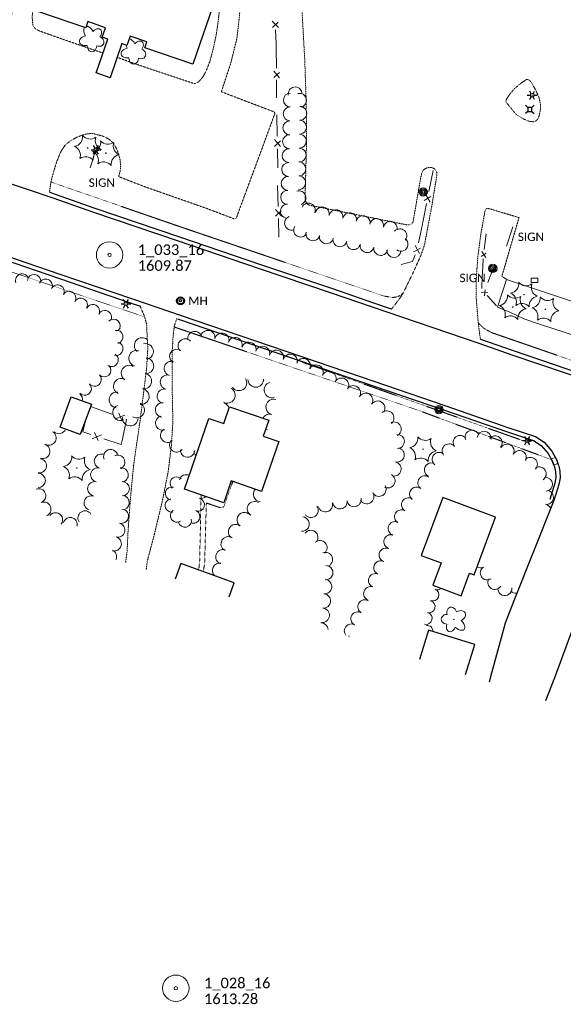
# Model space of a CAD drawing. Extents: x 386237 to 390135, y 96958 to 113752.
# Tile 28 of 116: x 388659 to 388968, y 98367 to 98926. Entities that reach past the tile are written whole.
import ezdxf
from ezdxf.enums import TextEntityAlignment as Align

# ---------------------------------------------------------------- set-up
doc = ezdxf.new("R2010")
doc.units = 0
doc.header["$MEASUREMENT"] = 0
doc.linetypes.add('Wisdot3', pattern=[0.1875, 0.125, -0.0625])
doc.linetypes.add('Wisdot5', pattern=[0.1, 0.05, -0.05])
for name, color, linetype, lineweight in [('E_BLD', 231, 'Continuous', 25), ('E_DRN', 41, 'Continuous', 18), ('E_DWY', 51, 'Wisdot3', 18), ('E_LAND_Vegetation', 81, 'Continuous', 18), ('E_LTG', 21, 'Continuous', 25), ('E_MAP_PassPoints', 41, 'Continuous', 18), ('E_MISCPROP', 31, 'Continuous', 18), ('E_MISCPROP_Railing', 31, 'Continuous', 18), ('E_PATH_Sidewalk', 51, 'Wisdot5', 18), ('E_RDWY', 21, 'Continuous', 25), ('E_SGN', 21, 'Continuous', 18), ('E_UTL_AG_Bold', 31, 'Continuous', 25), ('E_UTL_SAN', 81, 'Continuous', 25)]:
    doc.layers.add(name, color=color, linetype=linetype, lineweight=lineweight)
doc.styles.add('CalibriLight', font='calibril.ttf')

# ---------------------------------------------------------------- blocks, each defined once
blk = doc.blocks.new('PP')
at = {"layer": 'E_MAP_PassPoints', "lineweight": 0}
for radius in [7.5, 0.96]:
    blk.add_circle((0, 0), radius, dxfattribs=at)
blk = doc.blocks.new('PP_6')
at = {"layer": 'E_MAP_PassPoints', "lineweight": 0}
for radius in [7.5, 0.96]:
    blk.add_circle((0, 0), radius, dxfattribs=at)
blk = doc.blocks.new('INLET')
at = {"color": 0, "linetype": 'ByBlock', "lineweight": -2, "transparency": 16777216, "flags": 128}
blk.add_lwpolyline([(-7.5, 10), (7.5, 10), (7.5, 0), (-7.5, 0)], close=True, dxfattribs=at)
blk = doc.blocks.new('LPOL')
at = {"color": 0, "linetype": 'ByBlock', "lineweight": -2, "transparency": 16777216}
for p, q in [((-4, 0), (-1.5, 0)), ((-0.75, 1.3), (-2, 3.46)), ((0.75, 1.3), (2, 3.46)), ((1.5, 0), (4, 0)), ((-2, -3.46), (-0.75, -1.3)), ((2, -3.46), (0.75, -1.3))]:
    blk.add_line(p, q, dxfattribs=at)
for radius in [1.5, 1.5, 1.5, 0.125]:
    blk.add_circle((0, 0), radius, dxfattribs=at)
blk = doc.blocks.new('PED')
at = {"color": 0, "linetype": 'ByBlock', "lineweight": -2, "transparency": 16777216}
for p, q in [((-2.5, 2.5), (-5.3, 5.3)), ((2.5, 2.5), (5.3, 5.3)), ((-2.5, -2.5), (-5.3, -5.3)), ((2.5, -2.5), (5.3, -5.3))]:
    blk.add_line(p, q, dxfattribs=at)
at = {"color": 0, "linetype": 'ByBlock', "lineweight": -2, "transparency": 16777216, "flags": 128}
blk.add_lwpolyline([(-2.5, -2.5), (2.5, -2.5), (2.5, 2.5), (-2.5, 2.5)], close=True, dxfattribs=at)
blk = doc.blocks.new('CTRE')
at = {"color": 0, "linetype": 'ByBlock', "lineweight": -2, "transparency": 16777216}
blk.add_circle((0, 0), 0.223, dxfattribs=at)
for centre, start, end in [((-11.97, 8.96), 280.2067, 5.97162), ((1.81, 14.92), 220.21132, 305.97623), ((13.83, 5.89), 160.21133, 245.97624), ((-13.83, -5.9), 340.21132, 65.97623), ((-1.81, -14.93), 40.21133, 125.97624)]:
    blk.add_arc(centre, 7.87, start, end, dxfattribs=at)
at = {"color": 0, "linetype": 'ByBlock', "lineweight": -2, "transparency": 16777216, "extrusion": (0, 0, -1)}
blk.add_arc((-12.03, -9.04), 7.87, 354.07279, 79.74889, dxfattribs=at)
blk = doc.blocks.new('POLE')
at = {"color": 0, "linetype": 'ByBlock', "lineweight": -2, "transparency": 16777216}
for radius in [4.46, 3.35, 2.23, 1.12]:
    blk.add_circle((0, 0), radius, dxfattribs=at)
blk = doc.blocks.new('SIGN')
at = {"color": 0, "linetype": 'ByBlock', "lineweight": -2, "transparency": 16777216, "style": 'CalibriLight'}
blk.add_text('SIGN', height=12, dxfattribs=at).set_placement((0, 0), align=Align.MIDDLE_CENTER)
blk = doc.blocks.new('DTRE')
at = {"color": 0, "linetype": 'ByBlock', "lineweight": -2, "transparency": 16777216}
blk.add_circle((-0.18, 0), 0.183, dxfattribs=at)
for centre, major_axis, ratio in [((-1.87, 5.32), (1.36, -4.98), 0.782863), ((-5.87, 0.15), (4.93, -0.12), 0.832022), ((4.06, 2.74), (-5.27, -2.93), 0.691916), ((-2.49, -5.24), (1.8, 4.86), 0.716896), ((3.54, -3.71), (-5.01, 4.58), 0.560249)]:
    blk.add_ellipse(centre, major_axis=major_axis, ratio=ratio, start_param=1.570796, end_param=4.712389, dxfattribs=at)
blk = doc.blocks.new('SAMH')
at = {"color": 0, "linetype": 'ByBlock', "lineweight": -2, "transparency": 16777216}
for radius in [5, 4, 1.5]:
    blk.add_circle((0, 0), radius, dxfattribs=at)
at = {"color": 0, "linetype": 'ByBlock', "lineweight": -2, "transparency": 16777216, "style": 'CalibriLight'}
blk.add_text('MH', height=10.8, dxfattribs=at).set_placement((10, 0), align=Align.MIDDLE_LEFT)

msp = doc.modelspace()

# ---------------------------------------------------------------- linework, layer by layer
at = {"layer": 'E_BLD'}
for p, q in [((388771.38, 98942.64), (388757.1, 98900.93)), ((388696.23, 98921.59), (388669.04, 98930.9)), ((388697.43, 98925.11), (388696.23, 98921.59)), ((388707.45, 98921.68), (388697.43, 98925.11)), ((388705.57, 98916.21), (388707.45, 98921.68)), ((388707.45, 98921.68), (388707.45, 98921.68)), ((388702.19, 98895.96), (388708.75, 98915.12)), ((388708.75, 98915.12), (388705.57, 98916.21)), ((388708.75, 98915.12), (388708.75, 98915.12)), ((388721.41, 98916.95), (388719.59, 98911.65)), ((388730.92, 98913.7), (388721.41, 98916.95)), ((388721.41, 98916.95), (388721.41, 98916.95)), ((388729.76, 98910.29), (388730.92, 98913.7)), ((388730.92, 98913.7), (388730.92, 98913.7)), ((388716.66, 98912.65), (388710.02, 98893.28)), ((388719.59, 98911.65), (388716.66, 98912.65)), ((388716.66, 98912.65), (388716.66, 98912.65)), ((388719.59, 98911.65), (388719.59, 98911.65)), ((388757.1, 98900.93), (388729.76, 98910.29)), ((388757.1, 98900.93), (388757.1, 98900.93)), ((388710.02, 98893.28), (388702.19, 98895.96)), ((388710.02, 98893.28), (388710.02, 98893.28)), ((388681.66, 98694.83), (388687.94, 98711.98)), ((388687.94, 98711.98), (388687.94, 98711.98)), ((388687.94, 98711.98), (388699.39, 98707.79)), ((388699.39, 98707.79), (388693.11, 98690.64)), ((388699.39, 98707.79), (388699.39, 98707.79)), ((388774.7, 98696.88), (388778, 98706.42)), ((388778, 98706.42), (388800.24, 98698.72)), ((388752.33, 98659.6), (388766.25, 98699.8)), ((388766.25, 98699.8), (388766.25, 98699.8)), ((388766.25, 98699.8), (388774.7, 98696.88)), ((388774.7, 98696.88), (388774.7, 98696.88)), ((388800.24, 98698.72), (388797.1, 98689.64)), ((388800.24, 98698.72), (388800.24, 98698.72)), ((388693.11, 98690.64), (388681.66, 98694.83)), ((388693.11, 98690.64), (388693.11, 98690.64)), ((388797.1, 98689.64), (388805.91, 98686.59)), ((388805.91, 98686.59), (388796.11, 98658.3)), ((388778.94, 98664.25), (388774.65, 98651.87)), ((388796.11, 98658.3), (388778.94, 98664.25)), ((388778.94, 98664.25), (388778.94, 98664.25)), ((388774.65, 98651.87), (388752.33, 98659.6)), ((388752.33, 98659.6), (388752.33, 98659.6)), ((388796.11, 98658.3), (388796.11, 98658.3)), ((388899.1, 98654.82), (388886.89, 98621.91)), ((388929.16, 98643.67), (388899.1, 98654.82)), ((388899.1, 98654.82), (388899.1, 98654.82)), ((388917.03, 98610.97), (388929.16, 98643.67)), ((388929.16, 98643.67), (388929.16, 98643.67)), ((388750.16, 98617.42), (388746.94, 98608.47)), ((388780.54, 98606.5), (388750.16, 98617.42)), ((388750.16, 98617.42), (388750.16, 98617.42)), ((388886.89, 98621.91), (388886.89, 98621.91)), ((388886.89, 98621.91), (388898.24, 98617.7)), ((388898.24, 98617.7), (388893.53, 98605.02)), ((388898.24, 98617.7), (388898.24, 98617.7)), ((388909.55, 98599.07), (388914.33, 98611.97)), ((388914.33, 98611.97), (388914.33, 98611.97)), ((388914.33, 98611.97), (388917.03, 98610.97)), ((388777.63, 98598.41), (388780.54, 98606.5)), ((388917.03, 98610.97), (388917.03, 98610.97)), ((388893.53, 98605.02), (388893.53, 98605.02)), ((388893.53, 98605.02), (388909.55, 98599.07)), ((388891.03, 98579.59), (388885.86, 98562.92)), ((388917.39, 98571.42), (388891.03, 98579.59)), ((388912.09, 98554.32), (388917.39, 98571.42)), ((388917.39, 98571.42), (388917.39, 98571.42))]:
    msp.add_line(p, q, dxfattribs=at)
at = {"layer": 'E_DWY', "flags": 128}
for points in [[(388709.83, 99089.27), (388708.8, 99057.38), (388708.72, 99052.65), (388709.33, 99049.98), (388710.48, 99047.34), (388711.97, 99045.97), (388713.69, 99045.43), (388746.97, 99040.09), (388753.9, 99039.5), (388763.75, 99040.03), (388772.65, 99041.69), (388777.53, 99043.31), (388782.76, 99045.54), (388786.13, 99047.12), (388788.91, 99047.84), (388791.66, 99048.07), (388794.62, 99047.61), (388798.68, 99046.08), (388804.41, 99042.22), (388809.17, 99038.19), (388816.75, 99030.05), (388826.96, 99018.17), (388828.61, 99016.16), (388829.73, 99014.01), (388830.3, 99011.87), (388830.43, 99009.88), (388829.92, 99007.62), (388829.2, 99006.11), (388827.95, 99004.45), (388825.79, 99002.63), (388824.12, 99001.71), (388821.7, 99000.52), (388819.6, 98999.41), (388817.97, 98997.68), (388816.65, 98995.47), (388816, 98992.01), (388816.26, 98982.97), (388816.66, 98973.39), (388817.33, 98961.39), (388818.28, 98946.63), (388819.51, 98924.25), (388820.63, 98904.3), (388821.53, 98878.58), (388821.71, 98857.38), (388820.92, 98827.43), (388821.01, 98823.63), (388821.78, 98821.78), (388823.08, 98820.94), (388879.05, 98809.63), (388880.24, 98809.65), (388881.5, 98810.39), (388882.19, 98811.35), (388886.47, 98835.83), (388887.18, 98839.13), (388888.16, 98840.88), (388889.61, 98841.89), (388891.43, 98842.34), (388893.12, 98842.18), (388894.69, 98841.35), (388895.35, 98840.37), (388895.81, 98839.09), (388895.77, 98838.11), (388892.97, 98820.95), (388888.68, 98798.21), (388886.96, 98793), (388882.07, 98782.15), (388876.6, 98771), (388874.43, 98767.66), (388869.96, 98761.84)], [(388535.91, 98910.22), (388550.91, 98953.79), (388552.04, 98956.21), (388553.79, 98957.32), (388556.22, 98957.77), (388558.87, 98957.64), (388648.99, 98925.07), (388650.48, 98924.7), (388651.48, 98924.7), (388652.49, 98925.41), (388653.41, 98926.53), (388654.14, 98928.8), (388654.65, 98934.52), (388656.02, 98943.34), (388658.63, 98955.52), (388661.9, 98967.51), (388664.98, 98975.27), (388669.49, 98985.23), (388673.86, 98992.84), (388677.51, 98997.18), (388682.35, 99001.24), (388687.22, 99003.84), (388693.88, 99006.03), (388699.79, 99007), (388708.27, 99007.31), (388714.4, 99006.82), (388722.77, 99005.08), (388729.9, 99002.67), (388737, 98998.96), (388745.65, 98993.78), (388753.42, 98987.77), (388762.7, 98979.35), (388769.03, 98972.02), (388774.61, 98964.64), (388778.66, 98957.17), (388781.66, 98950.62), (388783.68, 98942.14), (388784.22, 98935.55), (388783.31, 98926.06), (388782.11, 98915.55), (388778.52, 98901.19), (388773.28, 98885.27), (388803.32, 98873.84), (388803.72, 98873.05), (388796.9, 98854.44), (388783.82, 98819.14), (388781.88, 98813.68), (388781.27, 98813.23), (388780.69, 98813.08), (388764.35, 98819.23), (388730.96, 98830.91), (388714.91, 98837.08), (388715.99, 98841.25), (388716.03, 98844.3), (388715.59, 98847.44), (388714.12, 98852.09), (388712.3, 98855.72), (388709.62, 98858.25), (388706.41, 98859.91), (388703.13, 98860.82), (388699.79, 98861.66), (388695.72, 98861.16), (388691.14, 98859.46), (388687.41, 98857.4), (388684.35, 98854.86), (388682.06, 98851.31), (388679.73, 98845.65), (388677.88, 98839.67), (388676.51, 98834.54), (388675.55, 98828.19)], [(388706.06, 98907.25), (388683.26, 98915.08), (388669.78, 98919.86), (388667.65, 98920.9), (388666.3, 98922.78), (388665.87, 98925.77), (388665.82, 98928.73), (388666.53, 98934.6), (388668.9, 98947.41), (388670.47, 98954.47), (388671.9, 98958.46), (388674.11, 98965), (388676.06, 98970.44), (388679.64, 98978.39), (388683, 98983.92), (388685.72, 98987.71), (388688.65, 98990.49), (388691.58, 98992.42), (388694.79, 98993.71), (388699, 98994.73), (388703.77, 98995.13), (388711.02, 98995.03), (388717, 98994.15), (388720.93, 98993.04), (388724.55, 98991.58), (388727.54, 98989.71), (388729.72, 98987.35), (388731.08, 98984.48), (388732.16, 98980.03), (388732.44, 98977.18), (388732.26, 98975.12)], [(388771.05, 98941.67), (388771.33, 98940.84), (388772, 98936.28), (388772.08, 98930.59), (388771.45, 98925.15), (388770.37, 98917.69), (388768.6, 98909.4), (388766.7, 98902.45), (388764.61, 98896.96), (388762.54, 98893.34), (388760.3, 98890.9), (388758.75, 98890.09), (388757.77, 98889.93), (388732.11, 98898.48), (388713.98, 98904.82)], [(388938.2, 98875.59), (388940.88, 98872.37), (388944.46, 98870.09), (388947.72, 98868.65), (388950.26, 98868.2), (388952.01, 98868.66), (388953.31, 98870.05), (388953.86, 98871.69), (388954.51, 98874.43), (388954.67, 98877.91), (388953.91, 98881.72), (388952.38, 98885.23), (388950.15, 98889.51), (388948.62, 98891.63), (388947.85, 98892.1), (388947.02, 98892.3), (388946.34, 98892.09), (388942.69, 98889.46)], [(388942.69, 98889.46), (388939.97, 98887.16), (388937.06, 98883.8), (388935.36, 98881.18), (388934.9, 98879.67), (388938.2, 98875.59)], [(388920.49, 98744.69), (388919.27, 98753.89), (388918.16, 98767.71), (388918.15, 98778.84), (388919.01, 98791.54), (388920.81, 98804.89), (388923.21, 98818.12), (388923.76, 98818.86), (388924.78, 98819.09), (388942.43, 98813.83), (388932.65, 98780.42)], [(388932.65, 98780.42), (388935.41, 98778.76)], [(388718.83, 98617.69), (388719.73, 98624.41), (388720.02, 98631.23), (388720.24, 98635.59), (388720.88, 98644.75), (388721.58, 98654.05), (388723.4, 98673.05), (388727.4, 98700.8), (388729.77, 98719.99), (388730.81, 98728.59), (388731.52, 98740), (388731.07, 98746.99), (388730.89, 98753.2), (388729.49, 98758.02), (388727.11, 98763.57)], [(388747.87, 98756.48), (388746.52, 98751.96), (388745.94, 98747.51), (388745.26, 98736.76), (388745.37, 98714.92), (388745.73, 98698.08), (388744.92, 98684.86), (388743.13, 98669.99), (388739.97, 98653.86), (388735.13, 98633.66), (388731.17, 98618.64), (388730.57, 98613.84)]]:
    msp.add_lwpolyline(points, dxfattribs=at)
at = {"layer": 'E_LAND_Vegetation'}
for centre, radius, start, end in [((388815.2, 98884.08), 3.95, 10.041, 190.041), ((388812.54, 98880.6), 3.95, 88.7204, 268.7204), ((388817.74, 98880.43), 3.95, 284.3112, 104.3112), ((388812.37, 98872.71), 3.95, 88.7204, 268.7204), ((388817.84, 98873.05), 3.95, 269.0429, 89.0429), ((388812.19, 98864.81), 3.95, 88.7204, 268.7204), ((388817.71, 98865.16), 3.95, 269.0429, 89.0429), ((388812.02, 98856.92), 3.95, 88.7204, 268.7204), ((388817.57, 98857.26), 3.95, 269.0429, 89.0429), ((388811.79, 98849), 3.95, 87.9522, 267.9522), ((388817.44, 98849.36), 3.95, 269.0429, 89.0429), ((388811.5, 98841.1), 3.95, 87.9522, 267.9522), ((388817.31, 98841.47), 3.95, 269.0429, 89.0429), ((388811.22, 98833.21), 3.95, 87.9522, 267.9522), ((388817.18, 98833.57), 3.95, 269.0429, 89.0429), ((388810.94, 98825.32), 3.95, 87.9522, 267.9522), ((388817.39, 98825.09), 3.95, 288.8147, 108.8147), ((388810.79, 98817.46), 3.95, 89.1141, 269.1141), ((388822.7, 98818.16), 3.95, 334.956, 154.956), ((388830.68, 98815.94), 3.95, 347.8905, 167.8905), ((388838.4, 98814.29), 3.95, 347.8905, 167.8905), ((388813.18, 98810.67), 3.95, 110.0274, 290.0274), ((388846.12, 98812.63), 3.95, 347.8905, 167.8905), ((388853.84, 98810.97), 3.95, 347.8905, 167.8905), ((388861.56, 98809.32), 3.95, 347.8905, 167.8905), ((388818.37, 98806.73), 3.95, 147.0388, 327.0388), ((388869.28, 98807.66), 3.95, 347.8905, 167.8905), ((388874.75, 98803.49), 3.95, 319.4141, 139.4141), ((388825.32, 98804.58), 3.95, 165.2524, 345.2524), ((388832.95, 98802.91), 3.95, 167.8744, 347.8744), ((388840.67, 98801.26), 3.95, 167.8744, 347.8744), ((388875.39, 98798.7), 3.95, 233.5357, 53.5357), ((388848.39, 98799.6), 3.95, 167.8744, 347.8744), ((388856.11, 98797.94), 3.95, 167.8744, 347.8744), ((388863.83, 98796.28), 3.95, 167.8744, 347.8744), ((388871.31, 98795.1), 3.95, 177.1719, 357.1719), ((388660.1, 98778.08), 3.81, 19.5074, 199.5074), ((388666.85, 98777.72), 3.81, 354.0302, 174.0302), ((388673.46, 98775.09), 3.81, 337.9218, 157.9218), ((388680.17, 98771.82), 3.81, 332.5836, 152.5836), ((388686.76, 98768.2), 3.81, 329.3097, 149.3097), ((388693.32, 98764.3), 3.81, 329.3097, 149.3097), ((388700.2, 98760.71), 3.81, 333.7926, 153.7926), ((388707.04, 98757.34), 3.81, 333.7926, 153.7926), ((388711.98, 98752.35), 3.81, 314.5077, 134.5077), ((388713.61, 98746.07), 3.81, 281.5957, 101.5957), ((388728.29, 98741.18), 4.46, 50.0257, 230.0257), ((388758.22, 98745.11), 4.08, 10.3947, 190.3947), ((388765.55, 98745.66), 4.08, 349.291, 169.291), ((388773.57, 98744.15), 4.08, 349.291, 169.291), ((388781.07, 98741.65), 4.08, 341.3967, 161.3967), ((388713.57, 98739.42), 3.81, 255.9454, 75.9454), ((388730.17, 98737.78), 4.46, 284.9987, 104.9987), ((388752.73, 98740.94), 4.08, 42.7508, 222.7508), ((388788.89, 98739.04), 4.08, 343.8229, 163.8229), ((388796.73, 98736.76), 4.08, 343.8229, 163.8229), ((388710.85, 98733.03), 3.81, 237.1615, 57.1615), ((388725.15, 98733.94), 4.46, 73.7042, 253.7042), ((388747.96, 98735), 4.08, 57.3797, 237.3797), ((388804.57, 98734.49), 4.08, 343.8229, 163.8229), ((388812.41, 98732.22), 4.08, 343.8229, 163.8229), ((388706.69, 98727.16), 3.81, 224.2879, 44.2879), ((388720.85, 98725.49), 4.46, 57.8068, 237.8068), ((388730.36, 98729.6), 4.46, 266.9265, 86.9265), ((388744.86, 98728.14), 4.08, 73.9474, 253.9474), ((388819.81, 98729.73), 4.08, 333.758, 153.758), ((388827.13, 98726.12), 4.08, 333.758, 153.758), ((388701.22, 98721.91), 3.81, 222.6837, 42.6837), ((388729.19, 98720.99), 4.46, 260.9398, 80.9398), ((388742.64, 98720.4), 4.08, 77.5463, 257.5463), ((388834.38, 98722.49), 4.08, 331.9332, 151.9332), ((388695.59, 98716.78), 3.81, 222.3534, 42.3534), ((388716.45, 98718.06), 4.46, 65.1672, 245.1672), ((388783.24, 98720), 4.45, 213.2921, 33.2921), ((388792.8, 98721.97), 4.45, 180.456, 0.456), ((388802.04, 98715.97), 4.45, 106.4937, 286.4937), ((388841.58, 98718.65), 4.08, 331.9332, 151.9332), ((388848.3, 98714.31), 4.08, 326.8161, 146.8161), ((388690.52, 98710.72), 3.81, 344.3092, 51.523), ((388713.95, 98710.33), 4.46, 84.231, 264.231), ((388727.78, 98712.18), 4.46, 260.9398, 80.9398), ((388740.88, 98712.43), 4.08, 77.5463, 257.5463), ((388776.67, 98712.96), 4.45, 240.3832, 60.3832), ((388855.3, 98710.01), 4.08, 328.5268, 148.5268), ((388716.05, 98703.06), 4.46, 114.6397, 294.6397), ((388725.13, 98704.59), 4.46, 240.4178, 60.4178), ((388739.84, 98704.61), 4.08, 85.1194, 265.1194), ((388773.49, 98704.21), 4.45, 18.3555, 72.3521), ((388803.06, 98706.28), 4.45, 74.9123, 254.9123), ((388862.12, 98705.61), 4.08, 327.1893, 147.1893), ((388739.98, 98697.18), 4.08, 104.3102, 284.3102), ((388800.7, 98697.67), 4.45, 74.3569, 150.0376), ((388867.29, 98700.01), 4.08, 311.4373, 131.4373), ((388721.46, 98700.02), 4.46, 177.1719, 357.1719), ((388871.44, 98693.71), 4.08, 295.3074, 115.3074), ((388675.4, 98688.69), 4.05, 240.674, 60.674), ((388680.95, 98695.15), 4.05, 226.487, 339.0502), ((388742.79, 98690.19), 4.08, 120.8175, 300.8175), ((388798.29, 98689.09), 4.45, 74.3569, 87.9801), ((388873.21, 98686.66), 4.08, 272.8941, 92.8941), ((388908.99, 98686.18), 3.95, 37.3774, 217.3774), ((388915.76, 98689.17), 3.95, 22.7896, 202.7896), ((388922.61, 98688.54), 3.95, 353.2003, 173.2003), ((388928.93, 98685.95), 3.95, 320.8099, 140.8099), ((388671.8, 98681.04), 4.05, 252.5652, 72.5652), ((388747.89, 98684.76), 4.08, 139.4973, 319.4973), ((388902.72, 98681.38), 3.95, 37.3774, 217.3774), ((388935.67, 98681.21), 3.95, 333.1155, 153.1155), ((388705.12, 98675.52), 4.05, 75.2541, 255.2541), ((388710.41, 98678.13), 4.05, 20.9728, 200.9728), ((388714.38, 98674.93), 4.05, 294.6198, 114.6198), ((388754.05, 98681.76), 4.08, 176.0906, 356.0906), ((388761.64, 98681.79), 4.08, 191.4606, 228.7928), ((388873.17, 98679.07), 4.08, 257.1356, 77.1356), ((388897.07, 98676.58), 3.95, 51.8677, 231.8677), ((388942.63, 98677.58), 3.95, 331.4937, 151.4937), ((388669.88, 98672.91), 4.05, 260.9302, 80.9302), ((388871.36, 98671.11), 4.08, 257.1356, 77.1356), ((388892.63, 98670.55), 3.95, 63.7098, 243.7098), ((388948.94, 98673.73), 3.95, 317.0515, 137.0515), ((388669.22, 98664.58), 4.05, 269.5077, 89.5077), ((388703.05, 98667.69), 4.05, 75.2541, 255.2541), ((388716.36, 98667.69), 4.05, 278.88, 98.88), ((388753.15, 98664.08), 3.75, 60.3398, 167.5452), ((388867.91, 98664.34), 4.08, 241.0987, 61.0987), ((388888.9, 98663.25), 3.95, 54.2131, 234.2131), ((388953.94, 98668.31), 3.95, 302.5769, 122.5769), ((388701.35, 98659.86), 4.05, 77.7486, 257.7486), ((388716.94, 98659.88), 4.05, 271.3416, 91.3416), ((388747.92, 98662.85), 3.75, 46.0901, 226.0901), ((388862.88, 98659.6), 4.08, 211.0388, 31.0388), ((388957.52, 98662.41), 3.95, 273.6927, 93.6927), ((388669.46, 98655.81), 4.05, 291.3065, 111.3065), ((388699.28, 98651.79), 4.05, 70.3843, 250.3843), ((388716.93, 98651.94), 4.05, 266.4662, 86.4662), ((388745.2, 98657.14), 3.75, 76.6699, 256.6699), ((388795.61, 98656.78), 4.17, 138.3324, 265.4054), ((388855.89, 98655.39), 4.08, 211.0388, 31.0388), ((388884.19, 98656.84), 3.95, 52.508, 232.508), ((388958.04, 98654.93), 3.95, 261.1596, 81.1596), ((388672.4, 98648.27), 4.05, 291.3065, 111.3065), ((388745.05, 98650.33), 3.75, 96.2312, 276.2312), ((388759.91, 98650.77), 3.75, 255.6869, 75.6869), ((388761.76, 98658.04), 3.75, 255.6869, 315.5384), ((388792.16, 98648.43), 4.17, 59.2543, 239.2543), ((388832.42, 98650.74), 4.08, 196.8419, 16.8419), ((388840.7, 98652.46), 4.08, 187.5039, 7.5039), ((388848.66, 98653.71), 4.08, 190.5332, 10.5332), ((388879.6, 98650.72), 3.95, 59.6962, 239.6962), ((388956.83, 98647.13), 3.95, 22.3248, 81.1596), ((388679.05, 98642.24), 4.05, 322.7743, 142.7743), ((388695.78, 98643.26), 4.05, 33.4375, 213.4375), ((388716.45, 98644.22), 4.05, 255.5178, 75.5178), ((388748.05, 98644.55), 3.75, 123.7602, 303.7602), ((388757.31, 98643.97), 3.75, 248.3851, 68.3851), ((388786.32, 98642.24), 4.17, 54.1028, 234.1028), ((388824.28, 98647.59), 4.08, 216.5582, 36.5582), ((388875.62, 98643.9), 3.95, 59.6962, 239.6962), ((388687.37, 98639.49), 4.05, 346.5899, 166.5899), ((388714.42, 98636.38), 4.05, 255.5178, 75.5178), ((388752.54, 98641.75), 3.75, 193.6215, 13.6215), ((388781.42, 98635.47), 4.17, 54.1028, 234.1028), ((388819.19, 98639.83), 4.08, 265.031, 85.031), ((388872.08, 98637.29), 3.95, 71.308, 251.308), ((388824.12, 98632.19), 4.08, 322.9451, 142.9451), ((388869.55, 98629.81), 3.95, 71.308, 251.308), ((388712.4, 98628.54), 4.05, 255.5178, 75.5178), ((388777.23, 98628.49), 4.17, 59.7621, 239.7621), ((388829.27, 98626.4), 4.08, 310.9268, 130.9268), ((388709.72, 98621.29), 4.05, 333.5236, 65.3554), ((388774.22, 98621.13), 4.17, 70.6038, 250.6038), ((388832.38, 98619.63), 4.08, 291.4337, 111.4337), ((388866.88, 98622.25), 3.95, 67.1276, 247.1276), ((388772.38, 98613.39), 4.17, 81.1625, 223.3561), ((388863.8, 98614.97), 3.95, 67.1276, 247.1276), ((388832.6, 98612.23), 4.08, 269.8746, 89.8746), ((388860.81, 98607.76), 3.95, 69.7264, 249.7264), ((388920.81, 98618.8), 3.95, 237.6651, 295.8021), ((388924.34, 98612.05), 3.95, 123.9495, 303.9495), ((388831.98, 98604.27), 4.08, 264.6013, 84.6013), ((388928.69, 98606.6), 3.95, 148.9921, 328.9921), ((388831.27, 98596.12), 4.08, 265.0784, 85.0784), ((388858.08, 98600.35), 3.95, 69.7264, 249.7264), ((388893.5, 98599.58), 3.43, 247.6866, 67.6866), ((388896.11, 98605.93), 3.43, 247.6866, 309.0184), ((388934.38, 98603.1), 3.95, 186.1822, 6.1822), ((388940.62, 98604.46), 3.95, 225.1114, 278.3151), ((388854.8, 98592.86), 3.95, 59.9989, 239.9989), ((388891.35, 98592.85), 3.43, 255.7201, 75.7201), ((388830.6, 98587.97), 4.08, 265.394, 85.394), ((388850.85, 98586.02), 3.95, 59.9989, 239.9989), ((388889.66, 98586.2), 3.43, 255.7201, 75.7201), ((388829.96, 98579.61), 4.08, 4.3107, 92.3577), ((388847.09, 98579.14), 3.95, 61.4992, 219.3967), ((388890.15, 98578.83), 3.43, 359.4981, 95.6008), ((388845.52, 98572.2), 3.95, 82.7363, 90.0875)]:
    msp.add_arc(centre, radius, start, end, dxfattribs=at)
for centre, major_axis, ratio, start_param, end_param in [((388698.2, 98918.29), (2.21, -3.95), 0.560249, 3.38381, 4.712389), ((388698.2, 98918.29), (2.21, -3.95), 0.560249, 1.570796, 2.926744), ((388702.34, 98918), (-2.16, -2.7), 0.716896, 1.570796, 4.712389), ((388696.52, 98914.32), (3.95, 0.75), 0.691916, 1.570796, 4.712389), ((388703.35, 98913.88), (-3.1, 1.11), 0.832022, 1.570796, 4.712389), ((388721.95, 98911.29), (2.21, -3.95), 0.560249, 1.570796, 2.706997), ((388726.09, 98911), (-2.16, -2.7), 0.716896, 1.570796, 4.712389), ((388699.73, 98911.45), (0.18, 3.44), 0.782863, 1.570796, 4.712389), ((388720.27, 98907.32), (3.95, 0.75), 0.691916, 1.570796, 4.712389), ((388721.95, 98911.29), (2.21, -3.95), 0.560249, 4.273109, 4.712389), ((388727.1, 98906.87), (-3.1, 1.11), 0.832022, 1.570796, 4.712389), ((388723.48, 98904.44), (0.18, 3.44), 0.782863, 1.570796, 4.712389)]:
    msp.add_ellipse(centre, major_axis=major_axis, ratio=ratio, start_param=start_param, end_param=end_param, dxfattribs=at)
at = {"layer": 'E_MISCPROP_Railing'}
for p, q in [((388805.73, 98921.71), (388802.23, 98925.31)), ((388802.43, 98921.7), (388805.5, 98924.72)), ((388806.38, 98893.25), (388803.05, 98897.01)), ((388803.08, 98893.4), (388806.29, 98896.27)), ((388806.98, 98854.13), (388803.4, 98858.11)), ((388803.46, 98854.25), (388806.86, 98857.35)), ((388888.51, 98823.49), (388892.4, 98825.79)), ((388891.88, 98822.66), (388889.22, 98827.22)), ((388807.51, 98814.55), (388804, 98818.39)), ((388804.09, 98814.65), (388807.36, 98817.67)), ((388882.56, 98794.31), (388886.51, 98796.52)), ((388885.91, 98793.41), (388883.35, 98798.02)), ((388921, 98791.7), (388923.78, 98793.6)), ((388923.55, 98791.25), (388921.34, 98794.5)), ((388924.76, 98771.12), (388920.85, 98771.56)), ((388922.77, 98769.48), (388923.12, 98772.83)), ((388718.36, 98701.69), (388712.88, 98699.6)), ((388716.84, 98698.14), (388715.02, 98702.83)), ((388699.81, 98688.26), (388705.22, 98690.52)), ((388701.22, 98691.85), (388703.18, 98687.22))]:
    msp.add_line(p, q, dxfattribs=at)
at = {"layer": 'E_MISCPROP_Railing', "flags": 128}
for points in [[(388804.48, 98910.3), (388804.46, 98912.51), (388804.03, 98920.43)], [(388804.56, 98898.76), (388804.48, 98910.3)], [(388804.69, 98881.91), (388804.61, 98892.06)], [(388805, 98859.98), (388804.8, 98872.28)], [(388805.29, 98842.02), (388805.11, 98852.84)], [(388891.16, 98828.7), (388893.59, 98840.57)], [(388805.54, 98820.22), (388805.27, 98832.15)], [(388887.82, 98811.32), (388889.82, 98821.79)], [(388805.94, 98802.8), (388805.7, 98813.29)], [(388885.31, 98799.47), (388887.6, 98810.18), (388887.82, 98811.32)], [(388922.7, 98795.71), (388923.79, 98804.66)], [(388875.5, 98787.11), (388881.82, 98788.97), (388883.41, 98792.71)], [(388921.62, 98782.58), (388922.01, 98790.06), (388922.06, 98790.5)], [(388921.35, 98773.57), (388921.52, 98780.77), (388921.62, 98782.58)], [(388945.21, 98756.38), (388937.26, 98760.16), (388930.24, 98763.01), (388935.41, 98778.76), (388962.09, 98769.73), (388997.97, 98757.78), (389034.32, 98745.31), (389058.61, 98737.22), (389065.65, 98734.9), (389074.07, 98732.19)], [(388929.73, 98763.66), (388924.36, 98769.5)], [(389072.05, 98715.56), (389052.21, 98721.17), (389028.85, 98728.29), (389004.02, 98736.41), (388976.32, 98746.07), (388954.71, 98753.03), (388945.21, 98756.38)], [(388711.59, 98701.97), (388698.96, 98706.62)], [(388696.18, 98699.03), (388694.6, 98692.18), (388699.15, 98690.66)], [(388717.03, 98687.94), (388719.33, 98699.13), (388718.94, 98699.27)], [(388706.58, 98688.18), (388716.41, 98684.9), (388717.03, 98687.94)]]:
    msp.add_lwpolyline(points, dxfattribs=at)
at = {"layer": 'E_PATH_Sidewalk', "flags": 128}
for points in [[(388876.33, 98770.58), (388873.52, 98768.88), (388871.02, 98768.5), (388868.32, 98768.83), (388865.83, 98769.25), (388823.89, 98783.48), (388749.4, 98808.77), (388676.44, 98834.05)], [(388729.66, 98757.46), (388640.88, 98787.37), (388568.13, 98812.19)], [(388746.49, 98751.69), (388885.07, 98704.43), (388960.88, 98676.35)], [(389351.7, 98605.05), (389350.86, 98606.86), (389349.6, 98608.44), (389348.47, 98609.09), (389347.15, 98609.44), (389344.64, 98608.99), (389341.03, 98608.83), (389336.82, 98609.14), (389330.88, 98610.34), (389272.72, 98630.4), (389204.37, 98653.62), (389126.08, 98680.55), (389064.53, 98701.62), (388986.88, 98727.72), (388926.71, 98748.58), (388922.51, 98750.92), (388919.26, 98754.04)], [(388949.51, 98687.56), (388948.85, 98686.71), (388947.6, 98686.43), (388946.81, 98686.38), (388798.18, 98739.29)], [(388763.02, 98612.8), (388763.14, 98613.33), (388763.77, 98617.35), (388764.76, 98651.76), (388772.52, 98649.12), (388773.59, 98649.07), (388774.28, 98649.47), (388774.79, 98649.86), (388779.79, 98663.96)], [(388760.33, 98613.77), (388760.51, 98614.53), (388760.95, 98618.83), (388761.76, 98656.34)]]:
    msp.add_lwpolyline(points, dxfattribs=at)
at = {"layer": 'E_RDWY', "flags": 128}
for points in [[(389331.22, 98601.74), (389304.57, 98610.9), (389262.67, 98625.22), (389224.59, 98638.13), (389176.68, 98654.49), (389132.03, 98669.76), (389079.38, 98687.72), (389035.68, 98702.63), (388984.54, 98720.12), (388938.52, 98735.77), (388919.76, 98742.29), (388858.55, 98763.07), (388835.91, 98771.01), (388794.94, 98784.71), (388748.91, 98800.36), (388700.8, 98816.71), (388677.64, 98824.84), (388631.4, 98840.47)], [(388537.19, 98830.87), (388571.58, 98819.2), (388604.56, 98808.04), (388641.67, 98795.37), (388662.23, 98788.36), (388682.02, 98781.56), (388722.24, 98767.88), (388758.15, 98755.61), (388852.65, 98723.33), (388900.86, 98706.86), (388936.11, 98694.72), (388951.74, 98689.45), (388956.75, 98686.25), (388961.01, 98681.25), (388963.72, 98676.38), (388964.94, 98673.11)], [(388536.39, 98828.5), (388570.78, 98816.83), (388603.76, 98805.67), (388640.86, 98793), (388661.42, 98785.99), (388681.22, 98779.2), (388721.43, 98765.51), (388727.42, 98763.47)], [(388869.96, 98761.84), (388859.36, 98765.44), (388836.72, 98773.38), (388795.74, 98787.08), (388749.72, 98802.72), (388701.62, 98819.07), (388678.45, 98827.21), (388675.55, 98828.19)], [(388748.27, 98756.34), (388757.34, 98753.24), (388851.84, 98720.96), (388900.05, 98704.49), (388935.3, 98692.35), (388950.65, 98687.18), (388955.09, 98684.34), (388958.94, 98679.81), (388961.45, 98675.33), (388962.6, 98672.24)], [(389363.02, 98613.22), (389360.98, 98614.67), (389356.54, 98608.39), (389352.51, 98605.37), (389348.14, 98603.68), (389344.28, 98602.91), (389340.51, 98602.51), (389336.99, 98602.96), (389331.91, 98604.14), (389305.38, 98613.27), (389263.48, 98627.58), (389225.4, 98640.49), (389177.49, 98656.86), (389132.84, 98672.13), (389080.19, 98690.08), (389036.49, 98705), (388985.35, 98722.49), (388939.34, 98738.14), (388920.76, 98744.59)], [(388965.06, 98672.71), (388965.61, 98669.85), (388965.85, 98666.01), (388965.15, 98662.34), (388962.27, 98653.09)], [(388962.6, 98672.24), (388963.12, 98669.54), (388963.34, 98666.16), (388962.72, 98662.96), (388959.88, 98653.83)], [(388962.27, 98653.09), (388939.42, 98596.13), (388934.63, 98583.45), (388926.83, 98555.07), (388925.42, 98549.95)], [(388997.98, 98646), (388983.24, 98608.27), (388962.61, 98552.56), (388957.55, 98539.42)]]:
    msp.add_lwpolyline(points, dxfattribs=at)
at = {"layer": 'E_SGN'}
for p, q in [((388698.77, 98842.15), (388700.86, 98848.54)), ((388935.32, 98797.66), (388938.96, 98808.6)), ((388924.64, 98777), (388928.01, 98785.32))]:
    msp.add_line(p, q, dxfattribs=at)

# ---------------------------------------------------------------- block references
at = {"layer": 'E_DRN', "xscale": 0.25, "yscale": 0.25, "zscale": 0.25}
msp.add_blockref('INLET', (388951.2, 98776.89), dxfattribs=at)
at = {"layer": 'E_DRN', "xscale": 0.25, "yscale": 0.25, "zscale": 0.25, "rotation": 110.5906145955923}
msp.add_blockref('INLET', (388963.8, 98675.9), dxfattribs=at)
at = {"layer": 'E_LAND_Vegetation'}
for name, p, xscale, yscale, zscale in [('CTRE', (388697.38, 98853.43), 0.7108526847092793, 0.7108526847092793, 0.7108526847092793), ('CTRE', (388707.63, 98850.48), 0.7108526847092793, 0.7108526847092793, 0.7108526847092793), ('CTRE', (388945.2, 98770.08), 0.7108526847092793, 0.7108526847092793, 0.7108526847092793), ('CTRE', (388938.86, 98763.02), 0.7108526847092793, 0.7108526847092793, 0.7108526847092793), ('CTRE', (388957.46, 98761.76), 0.7108526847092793, 0.7108526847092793, 0.7108526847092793), ('CTRE', (388887.86, 98682.29), 0.7108526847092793, 0.7108526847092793, 0.7108526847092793), ('CTRE', (388691.17, 98671.62), 0.7108526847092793, 0.7108526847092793, 0.7108526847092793), ('DTRE', (388905.52, 98585.61), 0.6769248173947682, 0.6769248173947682, 0.6769248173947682)]:
    msp.add_blockref(name, p, dxfattribs=dict(at, xscale=xscale, yscale=yscale, zscale=zscale))
at = {"layer": 'E_LTG', "xscale": 0.692840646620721, "yscale": 0.692840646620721, "zscale": 0.692840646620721}
for p in [(388949.91, 98883.29), (388702.01, 98852.32), (388719.03, 98764.86), (388947.11, 98687.16)]:
    msp.add_blockref('LPOL', p, dxfattribs=at)
at = {"layer": 'E_MAP_PassPoints', "lineweight": 0, "rotation": 359.9594456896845}
msp.add_blockref('PP_6', (388709.75, 98792.62), dxfattribs=at)
at = {"layer": 'E_MAP_PassPoints', "lineweight": 0}
msp.add_blockref('PP', (388747.4, 98376.18), dxfattribs=at)
at = {"layer": 'E_MISCPROP', "xscale": 0.5377037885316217, "yscale": 0.5377037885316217, "zscale": 0.5377037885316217}
for p in [(388888.04, 98828.37), (388927.53, 98784.97), (388896.93, 98704.77)]:
    msp.add_blockref('POLE', p, dxfattribs=at)
at = {"layer": 'E_SGN', "xscale": 0.3999999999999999, "yscale": 0.3999999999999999, "zscale": 0.3999999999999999}
for p in [(388705.34, 98833.69), (388949.21, 98802.92), (388916.03, 98779.57)]:
    msp.add_blockref('SIGN', p, dxfattribs=at)
at = {"layer": 'E_UTL_AG_Bold', "xscale": 0.4503659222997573, "yscale": 0.4503659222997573, "zscale": 0.4503659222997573}
msp.add_blockref('PED', (388948.59, 98875.3), dxfattribs=at)
at = {"layer": 'E_UTL_SAN', "xscale": 0.4444444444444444, "yscale": 0.4444444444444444, "zscale": 0.4444444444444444}
msp.add_blockref('SAMH', (388750.04, 98766.58, 1609.01), dxfattribs=at)

# ---------------------------------------------------------------- texts
at = {"layer": 'E_MAP_PassPoints', "lineweight": 0, "style": 'CalibriLight'}
for s, p in [('1_033_16', (388725.75, 98792.61)), ('1609.87', (388725.74, 98783.61))]:
    msp.add_text(s, height=6, rotation=359.9593, dxfattribs=at).set_placement(p)
for s, p in [('1_028_16', (388763.4, 98376.18)), ('1613.28', (388763.4, 98367.18))]:
    msp.add_text(s, height=6, dxfattribs=at).set_placement(p)

doc.saveas('drawing.dxf')
